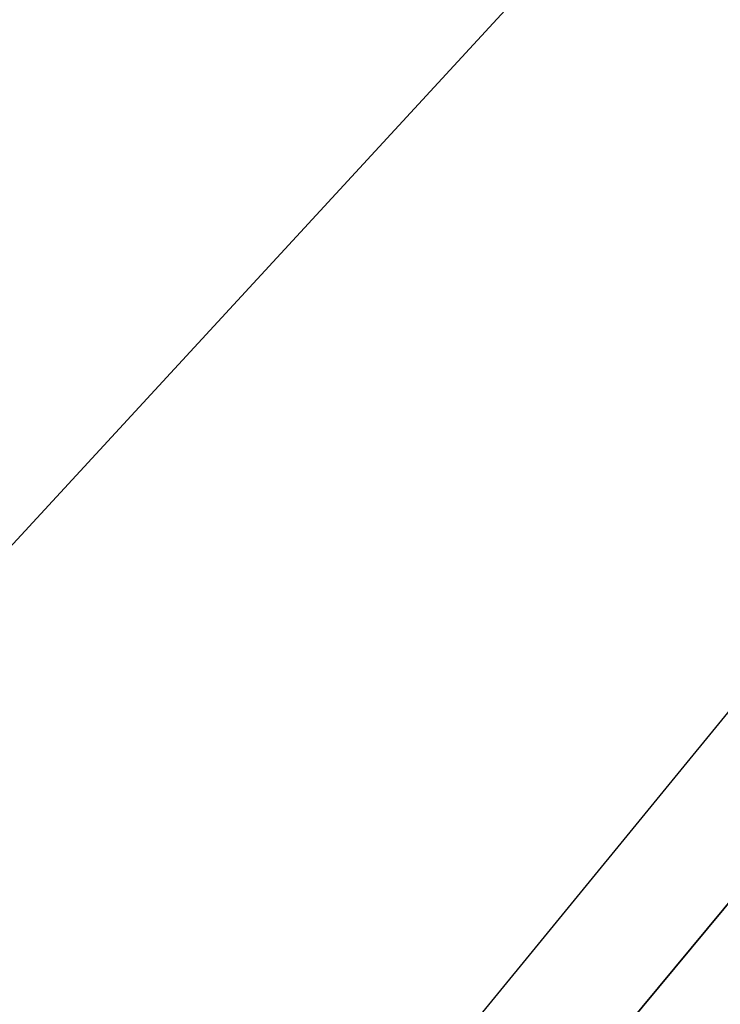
# Model space of a CAD drawing. Extents: x 0.3 to 31.7, y -15.7 to 15.7.
# Tile 53 of 80: x 5.03343 to 5.03918, y -10.89277 to -10.88469. Entities that reach past the tile are written whole.
import ezdxf

# ---------------------------------------------------------------- set-up
doc = ezdxf.new("R2010")
doc.units = 0
doc.header["$MEASUREMENT"] = 0
doc.layers.get('0').update_dxf_attribs({"linetype": 'CONTINUOUS'})

# ---------------------------------------------------------------- blocks, each defined once
blk = doc.blocks.new('LUXORA_ZWIS_DU_Y_STL')
at = {"color": 0}
for p, q in [((5.0959526, -10.8211391, 4.1460109), (5.0154618, -10.908411, 4.1460109)), ((5.0959526, -10.8211391, 4.1460109), (5.0154618, -10.908411, 4.1460109)), ((5.0202329, -10.9135894, 4.1472049), (5.0959526, -10.8211391, 4.1460109)), ((5.0202329, -10.9135894, 4.1472049), (5.0959526, -10.8211391, 4.1460109)), ((5.039346, -10.8918246, 0.6839869), (5.0336859, -10.8986406, 0.6980819)), ((5.039346, -10.8918246, 0.6839869), (5.0336859, -10.8986406, 0.6980819))]:
    blk.add_line(p, q, dxfattribs=at)
mesh = blk.add_polyface(dxfattribs=at)
corners = [(5.1139201, -10.8222253, 0.6980819), (5.039346, -10.8918246, 0.6839869), (5.1132076, -10.8214779, 0.6839869), (5.0336859, -10.8986406, 0.6980819)]
mesh.append_faces([[corners[k] for k in face] for face in [(0, 1, 2), (1, 0, 3)]], dxfattribs={"vtx0": -1, "color": 0})
mesh = blk.add_polyface(dxfattribs=at)
corners = [(5.1190684, -10.8276307, 0.7100825), (5.0336859, -10.8986406, 0.6980819), (5.1139201, -10.8222253, 0.6980819), (5.0343146, -10.9083509, 0.7100825)]
mesh.append_faces([[corners[k] for k in face] for face in [(0, 1, 2), (1, 0, 3)]], dxfattribs={"vtx0": -1, "color": 0})
mesh = blk.add_polyface(dxfattribs=at)
corners = [(5.1190684, -10.8276307, 0.7100825), (5.0369999, -10.9136074, 0.7144008), (5.0343146, -10.9083509, 0.7100825)]
mesh.append_faces([[corners[k] for k in face] for face in [(0, 1, 2)]], dxfattribs={"color": 0})
mesh = blk.add_polyface(dxfattribs=at)
corners = [(5.1274728, -10.8364556, 0.7172396), (5.0369999, -10.9136074, 0.7144008), (5.1190684, -10.8276307, 0.7100825)]
mesh.append_faces([[corners[k] for k in face] for face in [(0, 1, 2)]], dxfattribs={"color": 0})
mesh = blk.add_polyface(dxfattribs=at)
corners = [(5.1274728, -10.8364556, 0.7172396), (5.0410882, -10.9187293, 0.7172396), (5.0369999, -10.9136074, 0.7144008)]
mesh.append_faces([[corners[k] for k in face] for face in [(0, 1, 2)]], dxfattribs={"color": 0})
mesh = blk.add_polyface(dxfattribs=at)
corners = [(5.0442907, -10.918513, 4.1733473), (5.1133482, -10.8371825, 4.159909), (5.035823, -10.9212404, 4.159909), (5.1165651, -10.8401501, 4.1733473)]
mesh.append_faces([[corners[k] for k in face] for face in [(0, 1, 2), (1, 0, 3)]], dxfattribs={"vtx0": -1, "color": 0})

msp = doc.modelspace()

# ---------------------------------------------------------------- block references
at = {"color": 0}
msp.add_blockref('LUXORA_ZWIS_DU_Y_STL', (0, 0), dxfattribs=at)

doc.saveas('drawing.dxf')
